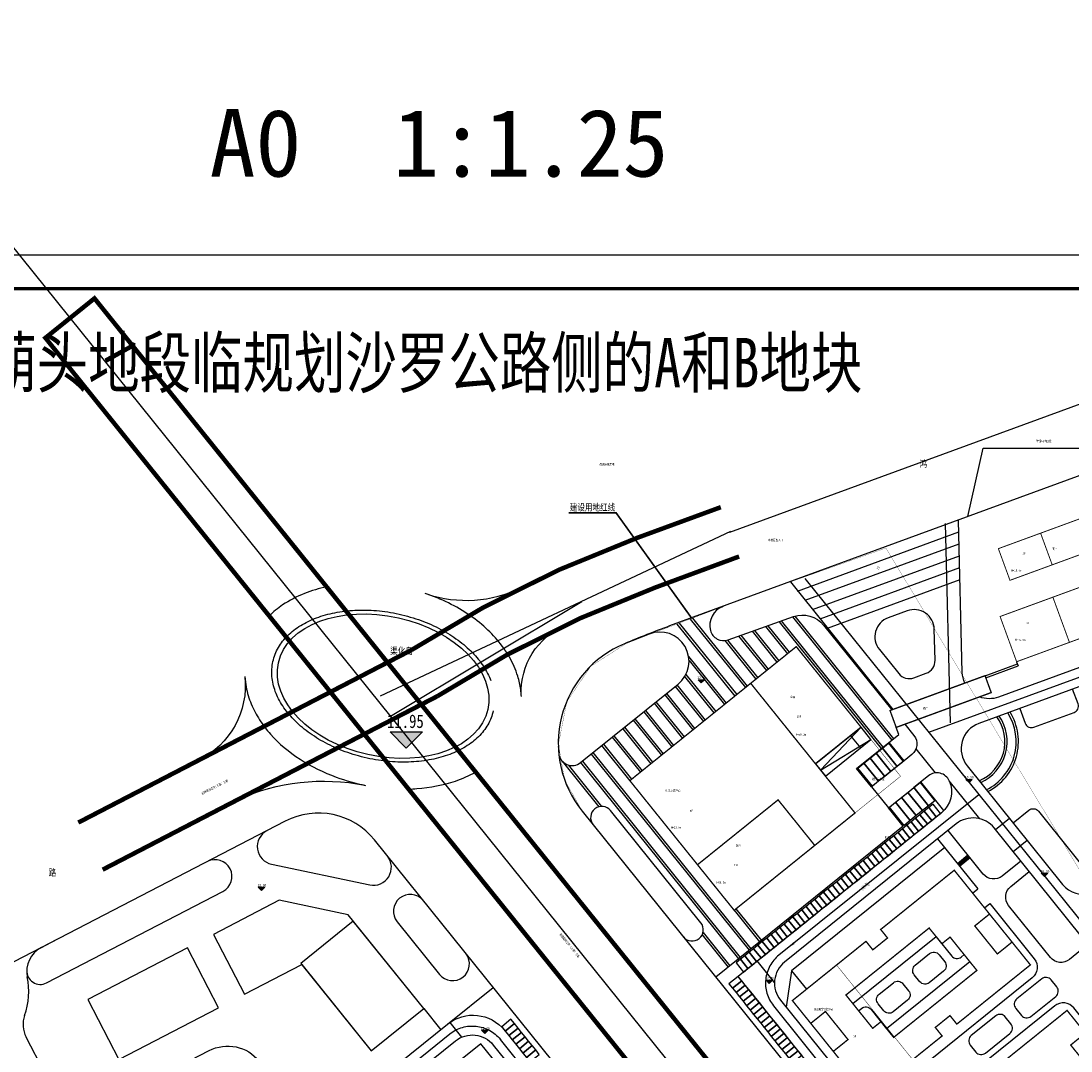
# Model space of a CAD drawing. Extents: x 38389316 to 38392219, y 2477539 to 2480586.
# Tile 41 of 43: x 38389713 to 38390180, y 2480126 to 2480584. Entities that reach past the tile are written whole.
import ezdxf
from ezdxf.enums import TextEntityAlignment as Align

# ---------------------------------------------------------------- set-up
doc = ezdxf.new("R2010")
doc.units = 0
doc.header["$LTSCALE"] = 1000
doc.header["$MEASUREMENT"] = 0
for name, pattern in [('CENTER2', [1.125, 0.75, -0.125, 0.125, -0.125]), ('CENTERX2', [4, 2.5, -0.5, 0.5, -0.5]), ('DASH', [0.35, 0.25, -0.1]), ('PHANTOM2', [1.25, 0.625, -0.125, 0.125, -0.125, 0.125, -0.125])]:
    doc.linetypes.add(name, pattern=pattern)
doc.layers.get('0').update_dxf_attribs({"linetype": 'CONTINUOUS'})
for name, color, linetype in [('00-图框', 7, 'CONTINUOUS'), ('00-道路', 130, 'CONTINUOUS'), ('DIM_ELEV', 8, 'CONTINUOUS'), ('DIM_SYMB', 3, 'CONTINUOUS'), ('DL_道路红线', 7, 'CONTINUOUS'), ('PUB_TEXT', 7, 'CONTINUOUS'), ('PUB_TITLE', 4, 'CONTINUOUS'), ('u-road', 4, 'CONTINUOUS'), ('U_室外车位', 3, 'CONTINUOUS'), ('YD_地块界线', 7, 'CONTINUOUS'), ('建筑', 31, 'CONTINUOUS'), ('建筑轮廓', 2, 'CONTINUOUS'), ('文字', 7, 'CONTINUOUS'), ('用地界线', 8, 'CONTINUOUS'), ('路中线', 7, 'CENTER2'), ('远期建筑', 141, 'CONTINUOUS'), ('道路', 33, 'CONTINUOUS')]:
    doc.layers.add(name, color=color, linetype=linetype)
doc.layers.add('图框文字', color=7, linetype='CONTINUOUS', lineweight=9)
doc.styles.add('-宋体', font='txt', dxfattribs={"width": 0.8})
doc.styles.add('DIMHT', font='simhei.ttf', dxfattribs={"width": 0.8})
doc.styles.add('HZTXT', font='txt', dxfattribs={"width": 0.8})
doc.styles.add('中等线体', font='txt', dxfattribs={"width": 0.8})
doc.styles.add('宋体', font='txt', dxfattribs={"width": 0.8, "height": 8})

# ---------------------------------------------------------------- blocks, each defined once
blk = doc.blocks.new('hyvahavb')
at = {"layer": 'DIM_ELEV'}
blk.add_hatch(color=8, dxfattribs=at).paths.add_polyline_path([(-173.18, -4360.83), (-182.18, -4351.83), (-164.18, -4351.83)])
at = {"layer": 'DIM_ELEV', "color": 8}
for p, q in [((-173.18, -4360.83), (-182.18, -4351.83)), ((-182.18, -4351.83), (-164.18, -4351.83)), ((-173.18, -4360.83), (-164.18, -4351.83))]:
    blk.add_line(p, q, dxfattribs=at)
blk = doc.blocks.new('202210211F')
at = {"layer": 'DIM_SYMB', "color": 8, "flags": 128}
blk.add_lwpolyline([(38392473.22, 2482437.7), (38392479.95, 2482468.2), (38392533.58, 2482468.2)], dxfattribs=at)
at = {"layer": 'DIM_SYMB', "color": 0, "const_width": 0.75, "flags": 128}
blk.add_lwpolyline([(38392350.43, 2482392.47), (38392316.77, 2482439.38), (38392295.72, 2482439.38)], dxfattribs=at)
at = {"layer": 'DIM_SYMB', "color": 8}
blk.add_lwpolyline([(38392461.34, 2482300.63, 0, 0, 0), (38392393.06, 2482245.9, 0, 0.933, 0), (38392395.8, 2482248.09, 0, 0, 0)], format="xyseb", dxfattribs=at)
at = {"layer": 'DL_道路红线', "color": 8, "ltscale": 200, "const_width": 2, "flags": 128}
blk.add_lwpolyline([(38392347.52, 2482163.74), (38392369.35, 2482181.28), (38392084.78, 2482534.74), (38392062.97, 2482517.18), (38392347.52, 2482163.74)], dxfattribs=at)
at = {"layer": 'DL_道路红线', "color": 8, "linetype": 'CENTERX2', "ltscale": 5, "flags": 128}
blk.add_lwpolyline([(38392363.32, 2482441.91, 2, 2, 0), (38392326.05, 2482428.25, 2, 2, 0.054941), (38392225.64, 2482378.35, 2, 2, 0), (38392077.61, 2482301.71, 0, 0, 0), (38392088.42, 2482280.76, 2, 2, 0), (38392237.32, 2482357.91, 2, 2, -0.055658), (38392334.31, 2482406.25, 2, 2, 0), (38392371.46, 2482419.98, 0, 0, 0), (38392363.32, 2482441.91, 0, 0, 0)], format="xyseb", dxfattribs=at)
at = {"layer": 'DL_道路红线', "color": 8, "flags": 128}
for points in [[(38392232.55, 2482403.35, 0.19576), (38392274.48, 2482406.06, -54.315183)], [(38392274.59, 2482358.32, -0.310921), (38392294.06, 2482389.43, -4.402343)], [(38392151.67, 2482366.67, -0.313609), (38392131.24, 2482329.47, -861.890332)], [(38392148.52, 2482311.91, -0.156019), (38392205.02, 2482318.31, -10.258444)]]:
    blk.add_lwpolyline(points, format="xyb", dxfattribs=at)
at = {"layer": 'DL_道路红线', "color": 8, "linetype": 'DASH'}
blk.add_ellipse((38392213.14, 2482362.37), major_axis=(49, -10.92), ratio=0.653071, dxfattribs=at)
at = {"layer": 'DL_道路红线', "color": 8}
blk.add_ellipse((38392213.14, 2482362.37), major_axis=(46.55, -10.38), ratio=0.653071, dxfattribs=at)
for points, knots in [([(38392188.01, 2482406.51), (38392184.63, 2482405.77), (38392181.34, 2482404.78), (38392174.75, 2482402.16), (38392171.48, 2482400.46), (38392166.33, 2482396.98), (38392164.32, 2482395.36), (38392162.49, 2482393.57)], [8.4716124, 8.4716124, 8.4716124, 8.4716124, 8.6614337, 8.6614337, 8.871603, 8.871603, 9.0214929, 9.0214929, 9.0214929, 9.0214929]), ([(38392274.62, 2482357.7), (38392274.57, 2482358.76), (38392274.48, 2482359.81), (38392274.07, 2482362.85), (38392273.63, 2482364.82), (38392272.14, 2482369.7), (38392270.89, 2482372.55), (38392267.8, 2482377.96), (38392265.97, 2482380.53), (38392261.83, 2482385.37), (38392259.52, 2482387.64), (38392251.6, 2482394.31), (38392245.27, 2482398.12), (38392236.27, 2482402), (38392234.07, 2482402.84), (38392231.84, 2482403.59)], [6.457661, 6.457661, 6.457661, 6.457661, 6.519638, 6.519638, 6.637864, 6.637864, 6.818692, 6.818692, 6.999521, 6.999521, 7.18035, 7.18035, 7.571067, 7.571067, 7.693484, 7.693484, 7.693484, 7.693484]), ([(38392151.67, 2482366.67), (38392151.76, 2482365.1), (38392151.95, 2482363.53), (38392152.73, 2482359.4), (38392153.5, 2482356.87), (38392155.51, 2482351.99), (38392156.76, 2482349.64), (38392159.65, 2482345.14), (38392161.29, 2482343), (38392166.83, 2482336.78), (38392171.27, 2482333.06), (38392181.15, 2482326.67), (38392186.59, 2482323.99), (38392196.55, 2482320.35), (38392200.93, 2482319.13), (38392205.38, 2482318.24)], [9.606546, 9.606546, 9.606546, 9.606546, 9.699059, 9.699059, 9.853381, 9.853381, 10.007703, 10.007703, 10.162024, 10.162024, 10.479095, 10.479095, 10.796165, 10.796165, 11.030569, 11.030569, 11.030569, 11.030569]), ([(38392224.46, 2482316.59), (38392225.72, 2482316.62), (38392226.96, 2482316.69), (38392234.14, 2482317.23), (38392239.9, 2482318.35), (38392248.43, 2482321.26), (38392251.46, 2482322.59), (38392254.3, 2482324.17)], [5.0808547, 5.0808547, 5.0808547, 5.0808547, 5.1471211, 5.1471211, 5.4641916, 5.4641916, 5.6511061, 5.6511061, 5.6511061, 5.6511061])]:
    blk.add_open_spline(points, degree=3, knots=knots, dxfattribs=at)
at = {"layer": 'u-road', "color": 8}
for p, q in [((38392061.16, 2482246.13), (38392067.66, 2482249.5)), ((38392062.55, 2482190.55), (38392054.36, 2482206.36))]:
    blk.add_line(p, q, dxfattribs=at)
at = {"layer": 'u-road', "color": 8, "flags": 128}
for points in [[(38392711.41, 2482102.93), (38392784.72, 2482161.96, 0.287875), (38392797.91, 2482200.16), (38392746.5, 2482421.51, 0.450689), (38392712.23, 2482440.04), (38392486.86, 2482357.49, -0.182676), (38392478.37, 2482357.58)], [(38392471.85, 2482363.71, -0.102894), (38392470.73, 2482368.47), (38392469.08, 2482436.04)], [(38392515.33, 2482274.23, 0.310559), (38392528.35, 2482270.33, -0.277576), (38392657.07, 2482241.29, 0.253104), (38392668.09, 2482238.28), (38392763.38, 2482260.41, 0.414214), (38392772.36, 2482274.81), (38392738.7, 2482419.7, 0.450689), (38392714.98, 2482432.53), (38392478.09, 2482345.76, 0.513482), (38392472.87, 2482326.97), (38392515.33, 2482274.23)], [(38392446.17, 2482395.84), (38392437.74, 2482392.75, 0.513482), (38392433.83, 2482378.65), (38392442.46, 2482367.93, 0.321456), (38392449.2, 2482366.06), (38392454.66, 2482368.06, 0.321456), (38392458.6, 2482373.84), (38392458.26, 2482387.61, 0.513482), (38392446.17, 2482395.84), (38392437.74, 2482392.75)], [(38392445.18, 2482345.42), (38392449.21, 2482340.41, -0.414214), (38392448.3, 2482331.97), (38392443.04, 2482327.74)], [(38392464.92, 2482320.2, -0.000186), (38392464.93, 2482320.19, 0.495679), (38392455.66, 2482322.49), (38392449.21, 2482317.29)], [(38392464.93, 2482320.19, -0.337186), (38392461.44, 2482306.09), (38392371.08, 2482233.34)], [(38392563.17, 2482202.04), (38392484.88, 2482299.29, 0.414214), (38392468.01, 2482301.11), (38392391.68, 2482239.65, 0.414214), (38392389.85, 2482222.78), (38392473.88, 2482118.4, 0.414214), (38392490.76, 2482116.58), (38392556.93, 2482169.85, 0.206032), (38392561.37, 2482178.24, -0.100647), (38392564.46, 2482188.96, 0.298217), (38392563.17, 2482202.04), (38392563.17, 2482202.04)], [(38392067.38, 2482181.78, 0.365977), (38392090.03, 2482176.62), (38392135.75, 2482200.3, -0.356792), (38392158.05, 2482195.61), (38392175.42, 2482174.03, 0.414214), (38392192.29, 2482172.21), (38392241.83, 2482212.09, -0.414212), (38392267.14, 2482209.36), (38392303.51, 2482164.18)], [(38392195.49, 2482149.11), (38392195.49, 2482149.11, -0.414214), (38392197.31, 2482165.98), (38392245.29, 2482204.61, -0.414212), (38392262.16, 2482202.79), (38392292.26, 2482165.4, -0.414214), (38392290.44, 2482148.53), (38392283.59, 2482143.01)]]:
    blk.add_lwpolyline(points, format="xyb", dxfattribs=at)
for points in [[(38392394.25, 2482408.68), (38392439.88, 2482352)], [(38392425.71, 2482344.08), (38392407.65, 2482325.05), (38392430.1, 2482338.63)], [(38392423.74, 2482325.8), (38392442.47, 2482340.88), (38392441.32, 2482344.01)], [(38392421.04, 2482340.31), (38392425.43, 2482334.86)], [(38392444.8, 2482329.15), (38392438.21, 2482337.33)], [(38392458.75, 2482323.78), (38392450.13, 2482334.48)], [(38392444.41, 2482328.84), (38392430.39, 2482317.55), (38392437.91, 2482308.2), (38392451.93, 2482319.49)], [(38392430.39, 2482317.55), (38392423.74, 2482325.8)], [(38392462.55, 2482307.1), (38392452.32, 2482319.8)], [(38392478.45, 2482303.4), (38392464.92, 2482320.2)], [(38392444.43, 2482300.1), (38392437.91, 2482308.2)], [(38392485.45, 2482298.59), (38392491.68, 2482303.6)], [(38392444.43, 2482300.1), (38392361.09, 2482233)], [(38392493.29, 2482288.85), (38392499.52, 2482293.87)], [(38392387.21, 2482230.64), (38392379.55, 2482240.16)], [(38392472.67, 2482107.16), (38392371.08, 2482233.34)], [(38392242.77, 2482212.85), (38392248.06, 2482206.28)]]:
    blk.add_lwpolyline(points, dxfattribs=at)
blk.add_lwpolyline([(38392425.71, 2482344.08), (38392405.46, 2482327.78), (38392409.85, 2482322.33), (38392430.1, 2482338.63)], close=True, dxfattribs=at)
at = {"layer": 'u-road', "color": 8}
for centre, radius, start, end in [((38392066.68, 2482235.48), 12, 117.3804, 191.5538), ((38392023.57, 2482226.67), 32, 340.3663, 11.5538), ((38392065.02, 2482211.88), 12, 160.3663, 207.3804)]:
    blk.add_arc(centre, radius, start, end, dxfattribs=at)
at = {"layer": 'U_室外车位', "color": 8}
for points in [[(38392435.16, 2482334.74), (38392437.88, 2482336.94), (38392444.41, 2482328.84), (38392441.68, 2482326.64)], [(38392429.71, 2482330.35), (38392432.43, 2482332.55), (38392438.95, 2482324.45), (38392436.23, 2482322.25)], [(38392432.43, 2482332.55), (38392435.16, 2482334.74), (38392441.68, 2482326.64), (38392438.95, 2482324.45)], [(38392424.25, 2482325.96), (38392426.98, 2482328.16), (38392433.5, 2482320.06), (38392430.77, 2482317.86)], [(38392426.98, 2482328.16), (38392429.71, 2482330.35), (38392436.23, 2482322.25), (38392433.5, 2482320.06)], [(38392446.48, 2482315.1), (38392449.21, 2482317.29), (38392455.73, 2482309.19), (38392453, 2482307)], [(38392449.21, 2482317.29), (38392451.93, 2482319.49), (38392458.45, 2482311.39), (38392455.73, 2482309.19)], [(38392441.03, 2482310.71), (38392443.75, 2482312.9), (38392450.27, 2482304.8), (38392447.55, 2482302.61)], [(38392443.75, 2482312.9), (38392446.48, 2482315.1), (38392453, 2482307), (38392450.27, 2482304.8)], [(38392438.3, 2482308.51), (38392441.03, 2482310.71), (38392447.55, 2482302.61), (38392444.82, 2482300.41)], [(38392455.78, 2482308.33), (38392453.83, 2482306.77), (38392457.15, 2482302.64), (38392459.1, 2482304.21)], [(38392457.72, 2482309.9), (38392455.78, 2482308.33), (38392459.1, 2482304.21), (38392461.05, 2482305.77)], [(38392449.93, 2482303.63), (38392447.99, 2482302.06), (38392451.31, 2482297.93), (38392453.26, 2482299.5)], [(38392451.88, 2482305.2), (38392449.93, 2482303.63), (38392453.26, 2482299.5), (38392455.21, 2482301.07)], [(38392453.83, 2482306.77), (38392451.88, 2482305.2), (38392455.21, 2482301.07), (38392457.15, 2482302.64)], [(38392444.09, 2482298.93), (38392442.14, 2482297.36), (38392445.47, 2482293.23), (38392447.42, 2482294.8)], [(38392446.04, 2482300.5), (38392444.09, 2482298.93), (38392447.42, 2482294.8), (38392449.36, 2482296.37)], [(38392447.99, 2482302.06), (38392446.04, 2482300.5), (38392449.36, 2482296.37), (38392451.31, 2482297.93)], [(38392438.25, 2482294.22), (38392436.3, 2482292.66), (38392439.63, 2482288.53), (38392441.57, 2482290.1)], [(38392440.2, 2482295.79), (38392438.25, 2482294.22), (38392441.57, 2482290.1), (38392443.52, 2482291.66)], [(38392442.14, 2482297.36), (38392440.2, 2482295.79), (38392443.52, 2482291.66), (38392445.47, 2482293.23)], [(38392432.41, 2482289.52), (38392430.46, 2482287.95), (38392433.78, 2482283.82), (38392435.73, 2482285.39)], [(38392434.36, 2482291.09), (38392432.41, 2482289.52), (38392435.73, 2482285.39), (38392437.68, 2482286.96)], [(38392436.3, 2482292.66), (38392434.36, 2482291.09), (38392437.68, 2482286.96), (38392439.63, 2482288.53)], [(38392426.57, 2482284.82), (38392424.62, 2482283.25), (38392427.94, 2482279.12), (38392429.89, 2482280.69)], [(38392428.51, 2482286.39), (38392426.57, 2482284.82), (38392429.89, 2482280.69), (38392431.84, 2482282.26)], [(38392430.46, 2482287.95), (38392428.51, 2482286.39), (38392431.84, 2482282.26), (38392433.78, 2482283.82)], [(38392420.72, 2482280.11), (38392418.78, 2482278.55), (38392422.1, 2482274.42), (38392424.05, 2482275.99)], [(38392422.67, 2482281.68), (38392420.72, 2482280.11), (38392424.05, 2482275.99), (38392425.99, 2482277.55)], [(38392424.62, 2482283.25), (38392422.67, 2482281.68), (38392425.99, 2482277.55), (38392427.94, 2482279.12)], [(38392414.88, 2482275.41), (38392412.93, 2482273.84), (38392416.26, 2482269.72), (38392418.21, 2482271.28)], [(38392416.83, 2482276.98), (38392414.88, 2482275.41), (38392418.21, 2482271.28), (38392420.15, 2482272.85)], [(38392418.78, 2482278.55), (38392416.83, 2482276.98), (38392420.15, 2482272.85), (38392422.1, 2482274.42)], [(38392409.04, 2482270.71), (38392407.09, 2482269.14), (38392410.42, 2482265.01), (38392412.36, 2482266.58)], [(38392410.99, 2482272.28), (38392409.04, 2482270.71), (38392412.36, 2482266.58), (38392414.31, 2482268.15)], [(38392412.93, 2482273.84), (38392410.99, 2482272.28), (38392414.31, 2482268.15), (38392416.26, 2482269.72)], [(38392403.2, 2482266), (38392401.25, 2482264.44), (38392404.57, 2482260.31), (38392406.52, 2482261.88)], [(38392405.15, 2482267.57), (38392403.2, 2482266), (38392406.52, 2482261.88), (38392408.47, 2482263.44)], [(38392407.09, 2482269.14), (38392405.15, 2482267.57), (38392408.47, 2482263.44), (38392410.42, 2482265.01)], [(38392397.36, 2482261.3), (38392395.41, 2482259.73), (38392398.73, 2482255.61), (38392400.68, 2482257.17)], [(38392399.3, 2482262.87), (38392397.36, 2482261.3), (38392400.68, 2482257.17), (38392402.63, 2482258.74)], [(38392401.25, 2482264.44), (38392399.3, 2482262.87), (38392402.63, 2482258.74), (38392404.57, 2482260.31)], [(38392391.51, 2482256.6), (38392389.57, 2482255.03), (38392392.89, 2482250.9), (38392394.84, 2482252.47)], [(38392393.46, 2482258.17), (38392391.51, 2482256.6), (38392394.84, 2482252.47), (38392396.78, 2482254.04)], [(38392395.41, 2482259.73), (38392393.46, 2482258.17), (38392396.78, 2482254.04), (38392398.73, 2482255.61)], [(38392387.62, 2482253.46), (38392385.67, 2482251.89), (38392389, 2482247.77), (38392390.94, 2482249.33)], [(38392389.57, 2482255.03), (38392387.62, 2482253.46), (38392390.94, 2482249.33), (38392392.89, 2482250.9)], [(38392381.78, 2482248.76), (38392379.83, 2482247.19), (38392383.15, 2482243.06), (38392385.1, 2482244.63)], [(38392383.72, 2482250.33), (38392381.78, 2482248.76), (38392385.1, 2482244.63), (38392387.05, 2482246.2)], [(38392385.67, 2482251.89), (38392383.72, 2482250.33), (38392387.05, 2482246.2), (38392389, 2482247.77)], [(38392375.94, 2482244.06), (38392373.99, 2482242.49), (38392377.31, 2482238.36), (38392379.26, 2482239.93)], [(38392377.88, 2482245.62), (38392375.94, 2482244.06), (38392379.26, 2482239.93), (38392381.21, 2482241.5)], [(38392379.83, 2482247.19), (38392377.88, 2482245.62), (38392381.21, 2482241.5), (38392383.15, 2482243.06)], [(38392372.04, 2482240.92), (38392370.09, 2482239.35), (38392373.42, 2482235.22), (38392375.36, 2482236.79)], [(38392373.99, 2482242.49), (38392372.04, 2482240.92), (38392375.36, 2482236.79), (38392377.31, 2482238.36)], [(38392366.95, 2482230.02), (38392368.52, 2482228.07), (38392372.65, 2482231.4), (38392371.08, 2482233.34)], [(38392368.52, 2482228.07), (38392370.09, 2482226.12), (38392374.22, 2482229.45), (38392372.65, 2482231.4)], [(38392370.09, 2482226.12), (38392371.65, 2482224.18), (38392375.78, 2482227.5), (38392374.22, 2482229.45)], [(38392371.65, 2482224.18), (38392373.22, 2482222.23), (38392377.35, 2482225.55), (38392375.78, 2482227.5)], [(38392373.22, 2482222.23), (38392374.79, 2482220.28), (38392378.92, 2482223.61), (38392377.35, 2482225.55)], [(38392374.79, 2482220.28), (38392376.36, 2482218.34), (38392380.49, 2482221.66), (38392378.92, 2482223.61)], [(38392376.36, 2482218.34), (38392377.93, 2482216.39), (38392382.05, 2482219.71), (38392380.49, 2482221.66)], [(38392377.93, 2482216.39), (38392379.49, 2482214.44), (38392383.62, 2482217.76), (38392382.05, 2482219.71)], [(38392379.49, 2482214.44), (38392381.06, 2482212.49), (38392385.19, 2482215.82), (38392383.62, 2482217.76)], [(38392381.06, 2482212.49), (38392382.63, 2482210.55), (38392386.76, 2482213.87), (38392385.19, 2482215.82)], [(38392265.89, 2482210.92), (38392267.45, 2482208.97), (38392271.58, 2482212.3), (38392270.01, 2482214.24)], [(38392267.45, 2482208.97), (38392269.02, 2482207.02), (38392273.15, 2482210.35), (38392271.58, 2482212.3)], [(38392269.02, 2482207.02), (38392270.59, 2482205.08), (38392274.72, 2482208.4), (38392273.15, 2482210.35)], [(38392382.63, 2482210.55), (38392384.2, 2482208.6), (38392388.33, 2482211.92), (38392386.76, 2482213.87)], [(38392384.2, 2482208.6), (38392385.76, 2482206.65), (38392389.89, 2482209.97), (38392388.33, 2482211.92)], [(38392385.76, 2482206.65), (38392387.33, 2482204.7), (38392391.46, 2482208.03), (38392389.89, 2482209.97)], [(38392270.59, 2482205.08), (38392272.16, 2482203.13), (38392276.29, 2482206.45), (38392274.72, 2482208.4)], [(38392272.16, 2482203.13), (38392273.73, 2482201.18), (38392277.85, 2482204.51), (38392276.29, 2482206.45)], [(38392387.33, 2482204.7), (38392388.9, 2482202.76), (38392393.03, 2482206.08), (38392391.46, 2482208.03)], [(38392388.9, 2482202.76), (38392390.47, 2482200.81), (38392394.6, 2482204.13), (38392393.03, 2482206.08)], [(38392273.73, 2482201.18), (38392275.29, 2482199.24), (38392279.42, 2482202.56), (38392277.85, 2482204.51)], [(38392275.29, 2482199.24), (38392276.86, 2482197.29), (38392280.99, 2482200.61), (38392279.42, 2482202.56)], [(38392276.86, 2482197.29), (38392278.43, 2482195.34), (38392282.56, 2482198.66), (38392280.99, 2482200.61)], [(38392390.47, 2482200.81), (38392392.04, 2482198.86), (38392396.16, 2482202.19), (38392394.6, 2482204.13)], [(38392392.04, 2482198.86), (38392393.6, 2482196.91), (38392397.73, 2482200.24), (38392396.16, 2482202.19)], [(38392393.6, 2482196.91), (38392395.17, 2482194.97), (38392399.3, 2482198.29), (38392397.73, 2482200.24)]]:
    blk.add_lwpolyline(points, close=True, dxfattribs=at)
at = {"layer": 'YD_地块界线', "color": 8, "flags": 128}
for points in [[(38392805.42, 2482177.75), (38392734.49, 2482483.17), (38392732.72, 2482490.91), (38392682.41, 2482479.45), (38392685.28, 2482449.64), (38392675.81, 2482388.46), (38392649.84, 2482343.35), (38392627.39, 2482337.17), (38392613.25, 2482488.99), (38392340.58, 2482389.11, 0.011501), (38392320.46, 2482381.21, 0.499034), (38392301.64, 2482306.84), (38392690.02, 2481824.43)], [(38392805.42, 2482177.75), (38392734.49, 2482483.17), (38392732.72, 2482490.91), (38392682.41, 2482479.45), (38392685.28, 2482449.64), (38392675.81, 2482388.46), (38392649.84, 2482343.35), (38392627.39, 2482337.17), (38392613.25, 2482488.99), (38392340.58, 2482389.11, 0.011501), (38392320.46, 2482381.21, 0.499034), (38392301.64, 2482306.84), (38392690.02, 2481824.43)], [(38392632.19, 2481768.68), (38392209.29, 2482293.97, 0.356791), (38392169.65, 2482302.32), (38391960.43, 2482193.96)]]:
    blk.add_lwpolyline(points, format="xyb", dxfattribs=at)
at = {"layer": '图框文字', "color": 8, "const_width": 0.101}
blk.add_lwpolyline([(38392433.44, 2482415.53), (38392432.86, 2482415.32), (38392433.07, 2482414.74), (38392432.74, 2482414.62), (38392433.56, 2482414.26), (38392433.97, 2482415.06), (38392433.65, 2482414.94)], close=True, dxfattribs=at)
at = {"layer": '建筑', "color": 8, "linetype": 'DASH', "ltscale": 10, "const_width": 0.2, "flags": 128}
blk.add_lwpolyline([(38392396.87, 2482379.91), (38392443.26, 2482322.28), (38392369.27, 2482262.7), (38392322.87, 2482320.34), (38392376.61, 2482363.61), (38392396.87, 2482379.91)], dxfattribs=at)
blk.add_lwpolyline([(38392414.79, 2482238.37), (38392395.16, 2482222.56), (38392429.03, 2482180.5), (38392436.51, 2482186.52), (38392452.81, 2482166.27), (38392445.33, 2482160.25), (38392479.2, 2482118.19), (38392498.82, 2482133.99)], close=True, dxfattribs=at)
at = {"layer": '建筑轮廓', "color": 8, "const_width": 0.6, "flags": 128}
for points in [[(38392396.87, 2482379.91), (38392322.87, 2482320.34), (38392369.28, 2482262.7), (38392423.01, 2482305.97), (38392405.46, 2482327.78), (38392425.71, 2482344.08)], [(38392376.61, 2482363.61), (38392396.87, 2482379.91), (38392425.71, 2482344.08), (38392405.46, 2482327.78)], [(38392441.32, 2482344.01), (38392438.57, 2482351.52), (38392480.83, 2482367), (38392483.58, 2482359.49), (38392441.32, 2482344.01)], [(38392388.8, 2482311.8), (38392405.1, 2482291.54), (38392369.27, 2482262.7), (38392352.97, 2482282.95)], [(38392395.16, 2482222.56), (38392403.32, 2482212.44), (38392409.86, 2482217.7), (38392419.89, 2482205.24), (38392413.35, 2482199.97), (38392429.03, 2482180.5), (38392461.74, 2482206.84), (38392458.7, 2482210.62), (38392465.24, 2482215.88), (38392468.29, 2482212.11), (38392501, 2482238.44), (38392492.85, 2482248.57), (38392486.31, 2482243.3), (38392476.27, 2482255.77), (38392482.82, 2482261.03), (38392467.14, 2482280.51), (38392434.42, 2482254.17), (38392437.46, 2482250.39), (38392430.92, 2482245.12), (38392427.88, 2482248.9)], [(38392418.97, 2482225.04), (38392430.89, 2482210.24), (38392434.55, 2482213.19), (38392440.19, 2482206.18), (38392477.19, 2482235.97), (38392465.28, 2482250.77), (38392461.62, 2482247.82), (38392455.97, 2482254.83)], [(38392479.2, 2482118.19), (38392471.04, 2482128.31), (38392477.59, 2482133.58), (38392467.55, 2482146.04), (38392461.01, 2482140.77), (38392445.33, 2482160.25), (38392478.05, 2482186.59), (38392481.09, 2482182.81), (38392487.63, 2482188.08), (38392484.59, 2482191.85), (38392517.31, 2482218.19), (38392525.46, 2482208.07), (38392518.92, 2482202.8), (38392528.95, 2482190.34), (38392535.49, 2482195.6), (38392551.17, 2482176.13), (38392518.45, 2482149.79), (38392515.41, 2482153.57), (38392508.87, 2482148.3), (38392511.91, 2482144.52)]]:
    blk.add_lwpolyline(points, close=True, dxfattribs=at)
at = {"layer": '建筑轮廓', "color": 8, "flags": 128}
for points in [[(38392137.71, 2482251.99), (38392151.51, 2482225.36), (38392151.51, 2482225.36), (38392176.96, 2482238.53), (38392207.86, 2482200.16), (38392231.23, 2482218.97), (38392197.67, 2482260.65), (38392166.93, 2482267.13)], [(38392231.23, 2482218.97), (38392199.87, 2482257.92), (38392176.5, 2482239.1), (38392207.86, 2482200.16), (38392231.23, 2482218.97)], [(38392126.17, 2482246.02), (38392081.77, 2482223.02), (38392095.57, 2482196.38), (38392139.97, 2482219.38), (38392126.17, 2482246.02)], [(38392197.65, 2482155.99), (38392213.33, 2482136.51), (38392219.87, 2482141.78), (38392228.02, 2482131.65), (38392221.48, 2482126.39), (38392229.63, 2482116.26), (38392255.81, 2482137.33), (38392252.76, 2482141.11), (38392259.31, 2482146.38), (38392262.35, 2482142.6), (38392288.52, 2482163.67), (38392272.84, 2482183.14), (38392266.3, 2482177.87), (38392258.15, 2482188), (38392264.69, 2482193.27), (38392256.54, 2482203.39), (38392230.37, 2482182.32), (38392233.41, 2482178.55), (38392226.87, 2482173.28), (38392223.82, 2482177.06)]]:
    blk.add_lwpolyline(points, close=True, dxfattribs=at)
at = {"layer": '建筑轮廓', "color": 8, "const_width": 0.6, "flags": 128}
for points in [[(38392492.85, 2482248.57), (38392482.82, 2482261.03)], [(38392413.35, 2482199.97), (38392403.32, 2482212.44)]]:
    blk.add_lwpolyline(points, dxfattribs=at)
at = {"layer": '用地界线', "color": 10, "linetype": 'PHANTOM2', "ltscale": 0.01, "const_width": 0.1, "flags": 128}
blk.add_lwpolyline([(38392305.52, 2482371.21), (38392321.63, 2482381.58), (38392379.24, 2482403.36), (38392436.74, 2482423.75), (38392489.81, 2482335.59), (38392508.89, 2482303.89), (38392565.19, 2482210.37), (38392566.94, 2482207.45), (38392565.45, 2482202.44), (38392566.37, 2482192.8), (38392567.82, 2482183.8), (38392570.38, 2482175.15), (38392574.06, 2482169.9), (38392578.09, 2482167.34), (38392581.45, 2482166.3), (38392584.81, 2482165.26), (38392588.91, 2482164.54), (38392593.23, 2482163.79), (38392608.93, 2482137.7), (38392619.95, 2482119.38), (38392615.44, 2482117.21), (38392560.95, 2482091.01), (38392527.47, 2482074.87), (38392506.25, 2482064.64), (38392501.85, 2482062.52), (38392499.32, 2482061.3), (38392446.8, 2482126.53), (38392433.48, 2482143.08), (38392400.48, 2482184.06), (38392302.84, 2482305.35), (38392301.7, 2482306.77), (38392293.82, 2482320.76), (38392291.13, 2482336.49), (38392291.23, 2482337), (38392292.75, 2482344.76), (38392294.86, 2482355.49), (38392297.13, 2482358.84), (38392299.24, 2482361.95)], close=True, dxfattribs=at)
at = {"layer": '路中线', "color": 8, "ltscale": 50}
for p, q in [((38392367.27, 2482430.83), (38392654.83, 2482536.17)), ((38392367.27, 2482430.83), (38392654.83, 2482536.17)), ((38392216.43, 2482349.07), (38392301.52, 2482400))]:
    blk.add_line(p, q, dxfattribs=at)
at = {"layer": '路中线', "color": 8, "ltscale": 20, "flags": 128}
blk.add_lwpolyline([(38392932.22, 2481388.11, 0.047578), (38392670.98, 2481784.46), (38391967.67, 2482658.06)], format="xyb", dxfattribs=at)
at = {"layer": '路中线', "color": 8, "linetype": 'DASH', "ltscale": 4, "flags": 128}
for points in [[(38392455.76, 2482341.84), (38392713.6, 2482436.29, -0.450689), (38392742.6, 2482420.61), (38392794.01, 2482199.25, -0.287875), (38392782.22, 2482165.08), (38392569.22, 2481993.6)], [(38392478.12, 2482314.07), (38392389.17, 2482242.77, 0.414296), (38392386.74, 2482220.27), (38392500.75, 2482078.65)], [(38392182.34, 2482159.06), (38392242.78, 2482207.72, -0.414212), (38392265.28, 2482205.3, -0.414212)]]:
    blk.add_lwpolyline(points, format="xyb", dxfattribs=at)
for points in [[(38392463.11, 2482434.68), (38392465.28, 2482346.01)], [(38392400.68, 2482410.26), (38392589.28, 2482176)], [(38392305.41, 2482155.44), (38392265.28, 2482205.3)]]:
    blk.add_lwpolyline(points, dxfattribs=at)
at = {"layer": '路中线', "color": 8, "ltscale": 50, "flags": 128}
blk.add_lwpolyline([(38392367.7, 2482431.04), (38392211.83, 2482357.95)], dxfattribs=at)
at = {"layer": '远期建筑', "color": 8, "ltscale": 5, "const_width": 0.4, "flags": 128}
for points in [[(38392486.76, 2482423.48), (38392543.1, 2482444.12), (38392548.26, 2482430.04), (38392491.92, 2482409.4)], [(38392486.76, 2482423.48), (38392505.54, 2482430.36), (38392510.7, 2482416.28), (38392491.92, 2482409.4)], [(38392566.4, 2482422.2), (38392487.52, 2482393.31), (38392494.88, 2482373.21), (38392573.76, 2482402.1)], [(38392487.52, 2482393.31), (38392511, 2482401.9), (38392518.36, 2482381.81), (38392494.88, 2482373.21)]]:
    blk.add_lwpolyline(points, close=True, dxfattribs=at)
at = {"layer": '道路', "color": 8, "flags": 128}
for points in [[(38392397.5, 2482404.63), (38392469.21, 2482430.9)], [(38392400.82, 2482400.52), (38392469.34, 2482425.62)], [(38392404.13, 2482396.41), (38392469.47, 2482420.34)], [(38392407.44, 2482392.3), (38392469.6, 2482415.07)], [(38392410.75, 2482388.19), (38392469.72, 2482409.79)], [(38392349.74, 2482392.2), (38392374.28, 2482361.72)], [(38392350.72, 2482392.58), (38392375.06, 2482362.35)], [(38392395.23, 2482393.11), (38392439.32, 2482338.34)], [(38392396.24, 2482393.45), (38392440.1, 2482338.97)], [(38392343.83, 2482389.97), (38392369.61, 2482357.96)], [(38392344.82, 2482390.34), (38392370.39, 2482358.59)], [(38392383.24, 2482388.86), (38392392.98, 2482376.77)], [(38392384.24, 2482389.22), (38392393.75, 2482377.4)], [(38392389.24, 2482390.99), (38392434.65, 2482334.58)], [(38392390.23, 2482391.34), (38392435.43, 2482335.21)], [(38392366.27, 2482382.84), (38392379.73, 2482366.11)], [(38392371.26, 2482384.61), (38392383.63, 2482369.25)], [(38392372.26, 2482384.97), (38392384.41, 2482369.87)], [(38392377.25, 2482386.74), (38392388.3, 2482373.01)], [(38392378.25, 2482387.09), (38392389.08, 2482373.64)], [(38392365.16, 2482382.63), (38392378.95, 2482365.49)], [(38392349, 2482375.59), (38392365.71, 2482354.82)], [(38392349.18, 2482373.77), (38392364.93, 2482354.2)], [(38392480.83, 2482367), (38392495.23, 2482372.27)], [(38392481.17, 2482366.06), (38392495.57, 2482371.33)], [(38392494.88, 2482373.21), (38392495.57, 2482371.33)], [(38392347.25, 2482366.6), (38392360.26, 2482350.43)], [(38392347.78, 2482367.54), (38392361.04, 2482351.06)], [(38392343.04, 2482362.25), (38392355.59, 2482346.67)], [(38392343.82, 2482362.88), (38392356.37, 2482347.3)], [(38392333.7, 2482354.73), (38392346.24, 2482339.15)], [(38392334.48, 2482355.35), (38392347.02, 2482339.77)], [(38392338.37, 2482358.49), (38392350.91, 2482342.91)], [(38392339.15, 2482359.12), (38392351.69, 2482343.54)], [(38392329.02, 2482350.96), (38392341.57, 2482335.38)], [(38392329.8, 2482351.59), (38392342.34, 2482336.01)], [(38392324.35, 2482347.2), (38392336.89, 2482331.62)], [(38392325.13, 2482347.83), (38392337.67, 2482332.25)], [(38392319.68, 2482343.44), (38392332.22, 2482327.86)], [(38392320.46, 2482344.07), (38392333, 2482328.49)], [(38392311.11, 2482336.54), (38392323.65, 2482320.96)], [(38392315, 2482339.68), (38392327.54, 2482324.1)], [(38392315.78, 2482340.3), (38392328.32, 2482324.72)], [(38392305.66, 2482332.15), (38392375.89, 2482244.91)], [(38392306.43, 2482332.78), (38392376.66, 2482245.54)], [(38392310.33, 2482335.91), (38392322.87, 2482320.33)], [(38392292.83, 2482328.94), (38392309.11, 2482308.72)], [(38392295.42, 2482327.32), (38392310.26, 2482308.89)], [(38392300.98, 2482328.39), (38392371.21, 2482241.15)], [(38392301.76, 2482329.01), (38392371.99, 2482241.78)], [(38392459.75, 2482294.46), (38392477.63, 2482272.26)], [(38392462.89, 2482290.57), (38392394.81, 2482235.76), (38392392.44, 2482219.57)], [(38392468.53, 2482283.56), (38392473.21, 2482287.32)], [(38392468.72, 2482283.32), (38392473.4, 2482287.09)], [(38392468.91, 2482283.09), (38392473.58, 2482286.85)], [(38392469.1, 2482282.86), (38392473.77, 2482286.62)], [(38392469.29, 2482282.62), (38392473.96, 2482286.38)], [(38392469.47, 2482282.39), (38392474.15, 2482286.15)], [(38392475.29, 2482270.38), (38392477.63, 2482272.26)], [(38392369.29, 2482262.7), (38392380.57, 2482248.69)], [(38392370.07, 2482263.32), (38392381.35, 2482249.31)], [(38392480.56, 2482263.84), (38392482.89, 2482265.72)], [(38392355.41, 2482252.81), (38392367.32, 2482238.02)], [(38392355, 2482251.72), (38392366.54, 2482237.39)], [(38392459.11, 2482250.93), (38392422.11, 2482221.15)], [(38392474.06, 2482239.86), (38392437.06, 2482210.07)], [(38392394.81, 2482235.76), (38392401.4, 2482227.58)], [(38392241.83, 2482212.09), (38392262.08, 2482228.4)], [(38392231.23, 2482218.97), (38392238.76, 2482209.62)]]:
    blk.add_lwpolyline(points, dxfattribs=at)
for points in [[(38392364.34, 2482397.81, 0.387395), (38392358.74, 2482387.06, 0.43847), (38392366.54, 2482382.94), (38392395.69, 2482393.28, -0.318611), (38392409.05, 2482389.49), (38392439.38, 2482351.82)], [(38392291.05, 2482335.5, 0.015664), (38392291.23, 2482332.49, 0.597999), (38392300.97, 2482328.38), (38392344.33, 2482363.29, 0.858613), (38392331.43, 2482385.52), (38392320.46, 2482381.21)], [(38392496.32, 2482352.44), (38392498.73, 2482345.86, 0.414214), (38392502.57, 2482344.08), (38392520.41, 2482350.61, 0.414214), (38392522.2, 2482354.46), (38392519.79, 2482361.04)], [(38392346.67, 2482250.9, 1), (38392354.46, 2482257.18), (38392314.31, 2482307.04, 0.998633), (38392306.53, 2482300.76, 2.235386)], [(38392493.31, 2482301.58), (38392500.32, 2482307.22, -0.414214), (38392504.54, 2482306.77), (38392532.77, 2482271.7)], [(38392161.5, 2482298.1), (38392161.5, 2482298.1, 0.704953), (38392163.54, 2482283.17), (38392207.17, 2482273.98, 0.704953), (38392215.05, 2482286.83), (38392215.05, 2482286.83)], [(38392496.74, 2482284.57), (38392488.48, 2482277.92, -0.414214), (38392480.04, 2482278.83), (38392464.43, 2482298.22)], [(38392526.59, 2482247.49), (38392518.33, 2482240.84, -0.414214), (38392509.89, 2482241.75), (38392491.33, 2482264.81, -0.414214), (38392492.24, 2482273.24), (38392500.5, 2482279.89)], [(38392054.7, 2482236.03), (38392054.7, 2482236.03, 0.57735), (38392063.45, 2482230.43), (38392141.91, 2482271.06)], [(38392230.94, 2482267.08, 0.991462), (38392219.38, 2482257.6), (38392238.22, 2482234.2, 0.984188), (38392250.01, 2482243.39, 3.670413)], [(38392482.89, 2482265.72), (38392502.71, 2482241.1, -0.414214), (38392501.8, 2482232.67), (38392451.79, 2482192.41)], [(38392459.11, 2482250.93), (38392466.01, 2482242.37, 0.414214), (38392470.22, 2482241.91), (38392471.55, 2482242.98)], [(38392460.38, 2482242.97), (38392462.89, 2482239.86, -0.414214), (38392462.43, 2482235.64), (38392456.05, 2482230.5, -0.414214), (38392451.83, 2482230.95), (38392449.32, 2482234.07, -0.414214), (38392449.78, 2482238.29), (38392456.16, 2482243.43, -0.414214), (38392460.38, 2482242.97), (38392462.89, 2482239.86)], [(38392446.39, 2482222.72), (38392440, 2482217.58, -0.414214), (38392435.78, 2482218.03), (38392433.27, 2482221.15, -0.414214), (38392433.73, 2482225.37), (38392440.12, 2482230.51, -0.414214), (38392444.34, 2482230.05), (38392446.84, 2482226.94, -0.414214), (38392446.39, 2482222.72), (38392446.39, 2482222.72)], [(38392424.62, 2482218.03), (38392425.94, 2482219.1, -0.414214), (38392430.16, 2482218.64), (38392437.06, 2482210.07)], [(38392540.09, 2482194.68), (38392520.27, 2482219.29, 0.414214), (38392511.83, 2482220.21), (38392461.83, 2482179.95)], [(38392492.34, 2482212.21), (38392489.83, 2482215.33, 0.414214), (38392485.61, 2482215.78), (38392474.7, 2482207, 0.414214), (38392474.25, 2482202.79), (38392476.76, 2482199.67, 0.414214), (38392480.98, 2482199.21), (38392491.88, 2482207.99, 0.414214), (38392492.34, 2482212.21), (38392489.83, 2482215.33)]]:
    blk.add_lwpolyline(points, format="xyb", dxfattribs=at)
blk.add_lwpolyline([(38392512.74, 2482228.64), (38392510.24, 2482231.76, 0.414214), (38392506.02, 2482232.21), (38392494.96, 2482223.31, 0.414214), (38392494.5, 2482219.09), (38392497.01, 2482215.97, 0.414214), (38392501.23, 2482215.52), (38392512.29, 2482224.42, 0.414214)], format="xyb", close=True, dxfattribs=at)
at = {"layer": '道路', "color": 8}
for centre, radius, start, end in [((38392470.66, 2482337.7), 24, 296.7932, 32.1611), ((38392470.66, 2482337.7), 25, 297.2817, 31.6725), ((38392470.66, 2482337.7), 19, 293.5552, 35.3991), ((38392470.66, 2482337.7), 20, 294.3365, 34.6178), ((38392138.46, 2482277.72), 7.5, 297.3804, 117.3804)]:
    blk.add_arc(centre, radius, start, end, dxfattribs=at)
at = {"layer": 'DIM_ELEV', "color": 8}
for p, xscale, yscale, zscale in [((38392382.37, 2483061.51), 0.16, 0.16, 0.16), ((38392362, 2485823.5), 0.7999999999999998, 0.7999999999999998, 0.7999999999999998), ((38392501.44, 2483017.18, -19.19), 0.16, 0.16, 0.16), ((38392534.97, 2482975.44), 0.16, 0.16, 0.16), ((38392186.79, 2482969.23), 0.16, 0.16, 0.16), ((38392412.59, 2482927.9), 0.16, 0.16, 0.16), ((38392286.08, 2482905.63), 0.16, 0.16, 0.16)]:
    blk.add_blockref('hyvahavb', p, dxfattribs=dict(at, xscale=xscale, yscale=yscale, zscale=zscale))
at = {"layer": '00-道路', "color": 8, "linetype": 'Continuous', "ltscale": 2.5, "style": '宋体', "width": 0.8}
for s, p in [('鸿', (38392451.68, 2482459.68, 22.05)), ('渠化岛', (38392216.28, 2482376.47, 11.03)), ('路', (38392064.41, 2482277.98, 14.79))]:
    blk.add_text(s, height=3, rotation=360, dxfattribs=at).set_placement(p)
at = {"layer": 'DIM_ELEV', "color": 8, "style": '-宋体', "width": 0.8}
for s, height, p in [('12.00', 1.2, (38392352.88, 2482365.55)), ('11.95', 6, (38392214.9, 2482343.75, 14.32)), ('15.50', 1.2, (38392471.92, 2482321.28, -19.19)), ('16.00', 1.2, (38392505.55, 2482279.45)), ('12.00', 1.2, (38392157.29, 2482273.27)), ('12.00', 1.2, (38392383.09, 2482231.94)), ('12.00', 1.2, (38392256.67, 2482209.63))]:
    blk.add_text(s, height=height, dxfattribs=at).set_placement(p)
at = {"layer": 'DIM_SYMB', "color": 8, "style": '宋体', "width": 0.8}
for s, rotation, p in [('建设用地红线', 360, (38392506.99, 2482470.77, 4.08)), ('后期发展用地', 360, (38392312.72, 2482460.45)), ('远期规划立交(下穿）方案', 26.6901, (38392138.51, 2482317.05, 26.22)), ('远期规划立交（上跨）方案', 308.8598, (38392295.69, 2482246.73, 26.22))]:
    blk.add_text(s, height=1, rotation=rotation, dxfattribs=at).set_placement(p, align=Align.CENTER)
at = {"layer": 'DIM_SYMB', "color": 0, "style": '宋体', "width": 0.8}
blk.add_text('建设用地红线', height=3, rotation=360, dxfattribs=at).set_placement((38392306.27, 2482440.35, 6.13), align=Align.CENTER)
at = {"layer": 'DIM_SYMB', "color": 7, "style": '宋体', "width": 0.8}
for s, p in [('i=3.0%', (38392426.11, 2482272.65)), ('L=116.7m', (38392426.45, 2482271.46))]:
    blk.add_text(s, height=0.755, rotation=38.7167, dxfattribs=at).set_placement(p)
at = {"layer": 'PUB_TEXT', "color": 8, "linetype": 'Continuous', "style": 'HZTXT', "width": 0.8}
blk.add_text('江门市新会区双水镇蓢头地段临规划沙罗公路侧的A和B地块', height=22, dxfattribs=at).set_placement((38391830.31, 2482495.14, -9.41))
at = {"layer": '图框文字', "color": 8, "style": 'DIMHT', "width": 0.8}
blk.add_text('东校区出入口', height=1, rotation=360, dxfattribs=at).set_placement((38392384.33, 2482426.79))
at = {"layer": '图框文字', "color": 8, "style": '宋体', "width": 0.694151}
blk.add_text('B地块', height=1, rotation=360, dxfattribs=at).set_placement((38392437.58, 2482294.58), align=Align.CENTER)
at = {"layer": '文字', "color": 8, "style": '中等线体', "width": 0.8}
for s, p in [('3F', (38392497.52, 2482420.81)), ('商业', (38392510.72, 2482422.85)), ('H=15.0m', (38392492.5, 2482413.27)), ('3F', (38392499.16, 2482389.93)), ('H=15.0m', (38392494.14, 2482382.39)), ('公寓', (38392394.2, 2482357.1, -19.05)), ('校门', (38392453.2, 2482351.96)), ('19F', (38392397.08, 2482348.37)), ('H=80.0m', (38392396.62, 2482340.33)), ('校巴停车位 ', (38392430.5, 2482320.53)), ('科技交流中心', (38392338.64, 2482315.42)), ('4F', (38392349.56, 2482306.39)), ('H=23.9m', (38392341.15, 2482299.01)), ('办公', (38392369.95, 2482290.9, 19.05)), ('19F', (38392369.26, 2482282.33)), ('H=80.0m', (38392360.89, 2482274.6)), ('综合教学大楼1号', (38392404.64, 2482218.17)), ('6F', (38392422.26, 2482206.19))]:
    blk.add_text(s, height=1, rotation=360, dxfattribs=at).set_placement(p)

msp = doc.modelspace()

# ---------------------------------------------------------------- linework, layer by layer
at = {"layer": 'PUB_TITLE'}
msp.add_lwpolyline([(38389315.97, 2479218.81), (38391099.47, 2479218.81), (38391099.47, 2480480.31), (38389315.97, 2480480.31)], close=True, dxfattribs=at)
at = {"layer": 'PUB_TITLE', "const_width": 1.5}
msp.add_lwpolyline([(38389353.47, 2479233.81), (38391084.47, 2479233.81), (38391084.47, 2480465.31), (38389353.47, 2480465.31)], close=True, dxfattribs=at)

# ---------------------------------------------------------------- block references
msp.add_blockref('202210211F', (-2339.44, -2073.7))

# ---------------------------------------------------------------- texts
at = {"layer": '00-图框', "color": 8, "style": '宋体'}
msp.add_text('A0  1:1.25', height=30, rotation=360, dxfattribs=at).set_placement((38389898.57, 2480515.17), align=Align.CENTER)

doc.saveas('drawing.dxf')
